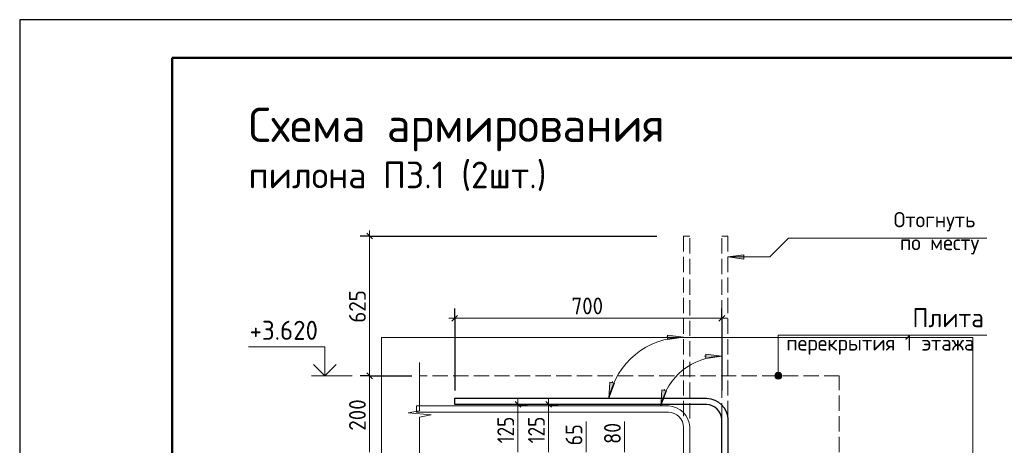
# Model space of a CAD drawing. Header units: millimetres. Extents: x 0 to 42000, y 0 to 29700.
# Tile 8 of 30: x 0 to 12903, y 24120 to 29700. Entities that reach past the tile are written whole.
import ezdxf

# ---------------------------------------------------------------- set-up
doc = ezdxf.new("R2010")
doc.units = ezdxf.units.MM
doc.linetypes.add('______2', pattern=[270, 200, -70])
for name, color, linetype, lineweight in [('S1 ДОП Продольная арматура', 52, 'Continuous', 25), ('S1 Продольная арматура', 52, 'Continuous', 25), ('Standard', 7, 'Continuous', 25), ('ЖБ Перекрытие верхний уровень', 7, 'Continuous', 18), ('Заголовок чертежа', 7, 'Continuous', 25), ('Позиционная метка диаметр_ шаг', 7, 'Continuous', 13), ('Позиционная метка линия выноска', 7, 'Continuous', 13), ('Примечания', 7, 'Continuous', 13)]:
    doc.layers.add(name, color=color, linetype=linetype, lineweight=lineweight)
doc.styles.add('ISOCPEUR', font='txt')

msp = doc.modelspace()

# ---------------------------------------------------------------- hatches: boundary and pattern name
at = {"layer": 'Позиционная метка линия выноска', "linetype": 'Continuous', "lineweight": 13, "transparency": 33554687}
for points in [[(9897, 25032), (9987, 25032), (9981, 25054)], [(9897, 25032), (9981, 25054), (9903, 25054)], [(9903, 25054), (9981, 25054), (9965, 25070)], [(9903, 25054), (9965, 25070), (9920, 25070)], [(9920, 25070), (9965, 25070), (9942, 25077)], [(9903, 25009), (9987, 25032), (9897, 25032)], [(9903, 25009), (9981, 25009), (9987, 25032)], [(9920, 24993), (9981, 25009), (9903, 25009)], [(9920, 24993), (9965, 24993), (9981, 25009)], [(9965, 24993), (9920, 24993), (9942, 24987)]]:
    msp.add_hatch(color=7, dxfattribs=at).paths.add_polyline_path(points)
at = {"layer": 'Примечания', "linetype": 'Continuous', "lineweight": 13, "transparency": 33554687}
for points in [[(9491, 26619), (9281, 26589), (9491, 26559)], [(7735, 24949), (7722, 24737), (7793, 24936)], [(8416, 24849), (8403, 24637), (8475, 24836)]]:
    msp.add_hatch(color=7, dxfattribs=at).paths.add_polyline_path(points)
for points in [[(8491, 25566), (8701, 25536), (8491, 25506)], [(8991, 25317), (9201, 25287), (8991, 25257)]]:
    msp.add_hatch(color=7, dxfattribs=at).paths.add_polyline_path(points, flags=16)

# ---------------------------------------------------------------- linework, layer by layer
at = {"layer": 'S1 ДОП Продольная арматура', "color": 28, "linetype": 'Continuous', "lineweight": 25, "true_color": 0x50140a, "transparency": 33554687}
msp.add_lwpolyline([(9201, 16157), (9201, 24457), (9196, 24494), (9184, 24532), (9164, 24567), (9140, 24596), (9112, 24619), (9077, 24639), (9039, 24652), (9001, 24657), (5701, 24657), (5701, 24737), (9007, 24737), (9057, 24730), (9109, 24713), (9157, 24686), (9197, 24653), (9230, 24613), (9257, 24565), (9274, 24513), (9281, 24462), (9281, 16157), (9201, 16157)], dxfattribs=at)
msp.add_lwpolyline([(9201, 16157), (9201, 24457), (9196, 24494), (9184, 24532), (9164, 24567), (9140, 24596), (9112, 24619), (9077, 24639), (9039, 24652), (9001, 24657), (5701, 24657), (5701, 24737), (9007, 24737), (9057, 24730), (9109, 24713), (9157, 24686), (9197, 24653), (9230, 24613), (9257, 24565), (9274, 24513), (9281, 24462), (9281, 16157), (9201, 16157)], dxfattribs=at)
msp.add_lwpolyline([(9201, 16157), (9201, 24457), (9196, 24494), (9184, 24532), (9164, 24567), (9140, 24596), (9112, 24619), (9077, 24639), (9039, 24652), (9001, 24657), (5701, 24657), (5701, 24737), (9007, 24737), (9057, 24730), (9109, 24713), (9157, 24686), (9197, 24653), (9230, 24613), (9257, 24565), (9274, 24513), (9281, 24462), (9281, 16157), (9201, 16157)], dxfattribs=at)
msp.add_lwpolyline([(9201, 16157), (9201, 24457), (9196, 24494), (9184, 24532), (9164, 24567), (9140, 24596), (9112, 24619), (9077, 24639), (9039, 24652), (9001, 24657), (5701, 24657), (5701, 24737), (9007, 24737), (9057, 24730), (9109, 24713), (9157, 24686), (9197, 24653), (9230, 24613), (9257, 24565), (9274, 24513), (9281, 24462), (9281, 16157), (9201, 16157)], dxfattribs=at)
msp.add_lwpolyline([(9201, 16157), (9201, 24457), (9196, 24494), (9184, 24532), (9164, 24567), (9140, 24596), (9112, 24619), (9077, 24639), (9039, 24652), (9001, 24657), (5701, 24657), (5701, 24737), (9007, 24737), (9057, 24730), (9109, 24713), (9157, 24686), (9197, 24653), (9230, 24613), (9257, 24565), (9274, 24513), (9281, 24462), (9281, 16157), (9201, 16157)], dxfattribs=at)
msp.add_lwpolyline([(9201, 16157), (9201, 24457), (9196, 24494), (9184, 24532), (9164, 24567), (9140, 24596), (9112, 24619), (9077, 24639), (9039, 24652), (9001, 24657), (5701, 24657), (5701, 24737), (9007, 24737), (9057, 24730), (9109, 24713), (9157, 24686), (9197, 24653), (9230, 24613), (9257, 24565), (9274, 24513), (9281, 24462), (9281, 16157), (9201, 16157)], dxfattribs=at)
msp.add_lwpolyline([(9201, 16157), (9201, 24457), (9196, 24494), (9184, 24532), (9164, 24567), (9140, 24596), (9112, 24619), (9077, 24639), (9039, 24652), (9001, 24657), (5701, 24657), (5701, 24737), (9007, 24737), (9057, 24730), (9109, 24713), (9157, 24686), (9197, 24653), (9230, 24613), (9257, 24565), (9274, 24513), (9281, 24462), (9281, 16157), (9201, 16157)], dxfattribs=at)
msp.add_lwpolyline([(9201, 16157), (9201, 24457), (9196, 24494), (9184, 24532), (9164, 24567), (9140, 24596), (9112, 24619), (9077, 24639), (9039, 24652), (9001, 24657), (5701, 24657), (5701, 24737), (9007, 24737), (9057, 24730), (9109, 24713), (9157, 24686), (9197, 24653), (9230, 24613), (9257, 24565), (9274, 24513), (9281, 24462), (9281, 16157), (9201, 16157)], dxfattribs=at)
msp.add_lwpolyline([(9201, 16157), (9201, 24457), (9196, 24494), (9184, 24532), (9164, 24567), (9140, 24596), (9112, 24619), (9077, 24639), (9039, 24652), (9001, 24657), (5701, 24657), (5701, 24737), (9007, 24737), (9057, 24730), (9109, 24713), (9157, 24686), (9197, 24653), (9230, 24613), (9257, 24565), (9274, 24513), (9281, 24462), (9281, 16157), (9201, 16157)], dxfattribs=at)
msp.add_lwpolyline([(9201, 16157), (9201, 24457), (9196, 24494), (9184, 24532), (9164, 24567), (9140, 24596), (9112, 24619), (9077, 24639), (9039, 24652), (9001, 24657), (5701, 24657), (5701, 24737), (9007, 24737), (9057, 24730), (9109, 24713), (9157, 24686), (9197, 24653), (9230, 24613), (9257, 24565), (9274, 24513), (9281, 24462), (9281, 16157), (9201, 16157)], dxfattribs=at)
msp.add_lwpolyline([(9201, 16157), (9201, 24457), (9196, 24494), (9184, 24532), (9164, 24567), (9140, 24596), (9112, 24619), (9077, 24639), (9039, 24652), (9001, 24657), (5701, 24657), (5701, 24737), (9007, 24737), (9057, 24730), (9109, 24713), (9157, 24686), (9197, 24653), (9230, 24613), (9257, 24565), (9274, 24513), (9281, 24462), (9281, 16157), (9201, 16157)], dxfattribs=at)
msp.add_lwpolyline([(9201, 16157), (9201, 24457), (9196, 24494), (9184, 24532), (9164, 24567), (9140, 24596), (9112, 24619), (9077, 24639), (9039, 24652), (9001, 24657), (5701, 24657), (5701, 24737), (9007, 24737), (9057, 24730), (9109, 24713), (9157, 24686), (9197, 24653), (9230, 24613), (9257, 24565), (9274, 24513), (9281, 24462), (9281, 16157), (9201, 16157)], dxfattribs=at)
at = {"layer": 'S1 Продольная арматура', "color": 7, "linetype": 'Continuous', "lineweight": 18, "transparency": 33554687}
for points in [[(9201, 6132), (9201, 24457), (9196, 24494), (9184, 24532), (9164, 24567), (9140, 24596), (9112, 24619), (9077, 24639), (9039, 24652), (9001, 24657), (5701, 24657), (5701, 24737), (9007, 24737), (9057, 24730), (9109, 24713), (9157, 24686), (9197, 24653), (9230, 24613), (9257, 24565), (9274, 24513), (9281, 24462), (9281, 6132), (9201, 6132)], [(9201, 6132), (9201, 24457), (9196, 24494), (9184, 24532), (9164, 24567), (9140, 24596), (9112, 24619), (9077, 24639), (9039, 24652), (9001, 24657), (5701, 24657), (5701, 24737), (9007, 24737), (9057, 24730), (9109, 24713), (9157, 24686), (9197, 24653), (9230, 24613), (9257, 24565), (9274, 24513), (9281, 24462), (9281, 6132), (9201, 6132)], [(9201, 6132), (9201, 24457), (9196, 24494), (9184, 24532), (9164, 24567), (9140, 24596), (9112, 24619), (9077, 24639), (9039, 24652), (9001, 24657), (5701, 24657), (5701, 24737), (9007, 24737), (9057, 24730), (9109, 24713), (9157, 24686), (9197, 24653), (9230, 24613), (9257, 24565), (9274, 24513), (9281, 24462), (9281, 6132), (9201, 6132)], [(9201, 6132), (9201, 24457), (9196, 24494), (9184, 24532), (9164, 24567), (9140, 24596), (9112, 24619), (9077, 24639), (9039, 24652), (9001, 24657), (5701, 24657), (5701, 24737), (9007, 24737), (9057, 24730), (9109, 24713), (9157, 24686), (9197, 24653), (9230, 24613), (9257, 24565), (9274, 24513), (9281, 24462), (9281, 6132), (9201, 6132)], [(9201, 6132), (9201, 24457), (9196, 24494), (9184, 24532), (9164, 24567), (9140, 24596), (9112, 24619), (9077, 24639), (9039, 24652), (9001, 24657), (5701, 24657), (5701, 24737), (9007, 24737), (9057, 24730), (9109, 24713), (9157, 24686), (9197, 24653), (9230, 24613), (9257, 24565), (9274, 24513), (9281, 24462), (9281, 6132), (9201, 6132)], [(9201, 6132), (9201, 24457), (9196, 24494), (9184, 24532), (9164, 24567), (9140, 24596), (9112, 24619), (9077, 24639), (9039, 24652), (9001, 24657), (5701, 24657), (5701, 24737), (9007, 24737), (9057, 24730), (9109, 24713), (9157, 24686), (9197, 24653), (9230, 24613), (9257, 24565), (9274, 24513), (9281, 24462), (9281, 6132), (9201, 6132)], [(9201, 6132), (9201, 24457), (9196, 24494), (9184, 24532), (9164, 24567), (9140, 24596), (9112, 24619), (9077, 24639), (9039, 24652), (9001, 24657), (5701, 24657), (5701, 24737), (9007, 24737), (9057, 24730), (9109, 24713), (9157, 24686), (9197, 24653), (9230, 24613), (9257, 24565), (9274, 24513), (9281, 24462), (9281, 6132), (9201, 6132)], [(9201, 6132), (9201, 24457), (9196, 24494), (9184, 24532), (9164, 24567), (9140, 24596), (9112, 24619), (9077, 24639), (9039, 24652), (9001, 24657), (5701, 24657), (5701, 24737), (9007, 24737), (9057, 24730), (9109, 24713), (9157, 24686), (9197, 24653), (9230, 24613), (9257, 24565), (9274, 24513), (9281, 24462), (9281, 6132), (9201, 6132)], [(8701, 6132), (8701, 24357), (8696, 24394), (8684, 24432), (8664, 24467), (8640, 24496), (8612, 24519), (8577, 24539), (8539, 24552), (8501, 24557), (5201, 24557), (5201, 24637), (8507, 24637), (8557, 24630), (8609, 24613), (8657, 24586), (8697, 24553), (8730, 24513), (8757, 24465), (8774, 24413), (8781, 24362), (8781, 6132), (8701, 6132)], [(8701, 6132), (8701, 24357), (8696, 24394), (8684, 24432), (8664, 24467), (8640, 24496), (8612, 24519), (8577, 24539), (8539, 24552), (8501, 24557), (5201, 24557), (5201, 24637), (8507, 24637), (8557, 24630), (8609, 24613), (8657, 24586), (8697, 24553), (8730, 24513), (8757, 24465), (8774, 24413), (8781, 24362), (8781, 6132), (8701, 6132)], [(8701, 6132), (8701, 24357), (8696, 24394), (8684, 24432), (8664, 24467), (8640, 24496), (8612, 24519), (8577, 24539), (8539, 24552), (8501, 24557), (5201, 24557), (5201, 24637), (8507, 24637), (8557, 24630), (8609, 24613), (8657, 24586), (8697, 24553), (8730, 24513), (8757, 24465), (8774, 24413), (8781, 24362), (8781, 6132), (8701, 6132)], [(8701, 6132), (8701, 24357), (8696, 24394), (8684, 24432), (8664, 24467), (8640, 24496), (8612, 24519), (8577, 24539), (8539, 24552), (8501, 24557), (5201, 24557), (5201, 24637), (8507, 24637), (8557, 24630), (8609, 24613), (8657, 24586), (8697, 24553), (8730, 24513), (8757, 24465), (8774, 24413), (8781, 24362), (8781, 6132), (8701, 6132)], [(8701, 6132), (8701, 24357), (8696, 24394), (8684, 24432), (8664, 24467), (8640, 24496), (8612, 24519), (8577, 24539), (8539, 24552), (8501, 24557), (5201, 24557), (5201, 24637), (8507, 24637), (8557, 24630), (8609, 24613), (8657, 24586), (8697, 24553), (8730, 24513), (8757, 24465), (8774, 24413), (8781, 24362), (8781, 6132), (8701, 6132)], [(8701, 6132), (8701, 24357), (8696, 24394), (8684, 24432), (8664, 24467), (8640, 24496), (8612, 24519), (8577, 24539), (8539, 24552), (8501, 24557), (5201, 24557), (5201, 24637), (8507, 24637), (8557, 24630), (8609, 24613), (8657, 24586), (8697, 24553), (8730, 24513), (8757, 24465), (8774, 24413), (8781, 24362), (8781, 6132), (8701, 6132)], [(8701, 6132), (8701, 24357), (8696, 24394), (8684, 24432), (8664, 24467), (8640, 24496), (8612, 24519), (8577, 24539), (8539, 24552), (8501, 24557), (5201, 24557), (5201, 24637), (8507, 24637), (8557, 24630), (8609, 24613), (8657, 24586), (8697, 24553), (8730, 24513), (8757, 24465), (8774, 24413), (8781, 24362), (8781, 6132), (8701, 6132)], [(8701, 6132), (8701, 24357), (8696, 24394), (8684, 24432), (8664, 24467), (8640, 24496), (8612, 24519), (8577, 24539), (8539, 24552), (8501, 24557), (5201, 24557), (5201, 24637), (8507, 24637), (8557, 24630), (8609, 24613), (8657, 24586), (8697, 24553), (8730, 24513), (8757, 24465), (8774, 24413), (8781, 24362), (8781, 6132), (8701, 6132)]]:
    msp.add_lwpolyline(points, dxfattribs=at)
at = {"layer": 'Standard', "color": 7, "linetype": 'Continuous', "lineweight": 25, "transparency": 33554687}
for p, q in [((2000, 29200), (2000, 1058)), ((4549, 26900), (4624, 26825)), ((5664, 25749), (5739, 25824)), ((9164, 25749), (9239, 25824)), ((4549, 25069), (4624, 24994)), ((6567, 24619), (6492, 24694)), ((6970, 24619), (6895, 24694))]:
    msp.add_line(p, q, dxfattribs=at)
at = {"layer": 'Standard', "color": 7, "linetype": 'Continuous', "lineweight": -3, "transparency": 33554687}
for p, q in [((4586, 26862), (4461, 26862)), ((4586, 26862), (4711, 26862)), ((4586, 26862), (8351, 26862)), ((5701, 25787), (5701, 25912)), ((9201, 25787), (9201, 25912)), ((5701, 25787), (5701, 25662)), ((5701, 25787), (5701, 24837)), ((9201, 25787), (9201, 25662)), ((9201, 25787), (9201, 24837)), ((4586, 25032), (4461, 25032)), ((4586, 25032), (4711, 25032)), ((4586, 25032), (5141, 25032)), ((6529, 24657), (5801, 24657)), ((6529, 24657), (6404, 24657)), ((6529, 24657), (6654, 24657)), ((6932, 24657), (6807, 24657)), ((6932, 24657), (7057, 24657)), ((6932, 24657), (6932, 24657))]:
    msp.add_line(p, q, dxfattribs=at)
at = {"layer": 'Standard', "color": 7, "linetype": 'Continuous', "lineweight": 13, "transparency": 33554687}
for p, q in [((4586, 26862), (4586, 26937)), ((5701, 25787), (5626, 25787)), ((5701, 25787), (9201, 25787)), ((9201, 25787), (9276, 25787)), ((4356, 25032), (3826, 25032)), ((4586, 25032), (4586, 24032)), ((6529, 24657), (6529, 24732)), ((6529, 24032), (6529, 24657)), ((6932, 24657), (6932, 24732)), ((6932, 24032), (6932, 24657))]:
    msp.add_line(p, q, dxfattribs=at)
at = {"layer": 'Standard', "color": 7, "linetype": 'Continuous', "lineweight": 25, "transparency": 33554687}
msp.add_lwpolyline([(0, 0), (42000, 0), (42000, 29700), (0, 29700), (0, 0)], close=True, dxfattribs=at)
at = {"layer": 'Standard', "color": 7, "linetype": 'Continuous', "lineweight": 50, "transparency": 33554687}
msp.add_lwpolyline([(2000, 29200), (41500, 29200), (41500, 500), (2000, 500), (2000, 29200)], close=True, dxfattribs=at)
at = {"layer": 'Standard', "color": 7, "linetype": 'Continuous', "lineweight": 13, "transparency": 33554687}
for points in [[(23000, 29200), (2000, 29200), (2000, 500), (23000, 500), (23000, 29200)], [(4586, 26862), (4586, 25625), (4586, 25625), (4586, 25032)], [(4000, 25032), (4000, 25412), (3000, 25412)]]:
    msp.add_lwpolyline(points, dxfattribs=at)
at = {"layer": 'Standard', "color": 254, "linetype": 'Continuous', "lineweight": 18, "true_color": 0xc4c4ff, "transparency": 33554687}
msp.add_lwpolyline([(4741, 3632), (12491, 3632), (12491, 25532), (4741, 25532), (4741, 3632)], dxfattribs=at)
at = {"layer": 'Standard', "color": 7, "linetype": 'Continuous', "lineweight": 35, "transparency": 33554687}
msp.add_lwpolyline([(4148, 25180), (4000, 25032), (3852, 25180)], dxfattribs=at)
at = {"layer": 'ЖБ Перекрытие верхний уровень', "color": 7, "linetype": '______2', "lineweight": 18, "transparency": 33554687}
for p, q in [((10741, 25032), (5241, 25032)), ((10741, 24032), (10741, 25032))]:
    msp.add_line(p, q, dxfattribs=at)
at = {"layer": 'Позиционная метка линия выноска', "color": 7, "linetype": 'Continuous', "lineweight": 13, "transparency": 33554687}
for p, q in [((9942, 25077), (9942, 25077)), ((9897, 25032), (9897, 25032)), ((9942, 24987), (9942, 24987)), ((9987, 25032), (9987, 25032))]:
    msp.add_line(p, q, dxfattribs=at)
msp.add_lwpolyline([(9942, 25032), (9942, 25563), (12674, 25563)], dxfattribs=at)
msp.add_circle((9942, 25032), 45, dxfattribs=at)
at = {"layer": 'Примечания', "color": 7, "linetype": '______2', "lineweight": 13, "transparency": 33554687}
for p, q in [((8781, 26862), (8701, 26862)), ((8701, 26862), (8701, 24462)), ((8781, 24474), (8781, 26862)), ((9201, 24474), (9201, 26862)), ((9201, 26862), (9281, 26862)), ((9281, 26862), (9281, 24462))]:
    msp.add_line(p, q, dxfattribs=at)
at = {"layer": 'Примечания', "color": 7, "linetype": 'Continuous', "lineweight": 13, "transparency": 33554687}
for p, q in [((9491, 26619), (9281, 26589)), ((9281, 26589), (9281, 26589)), ((9281, 26589), (9281, 26589)), ((9281, 26589), (9281, 26589)), ((9281, 26589), (9491, 26559)), ((9491, 26559), (9491, 26619)), ((9491, 26589), (9506, 26589)), ((8491, 25506), (8491, 25566)), ((8491, 25566), (8701, 25536)), ((8491, 25536), (8476, 25536)), ((8701, 25536), (8491, 25506)), ((8701, 25536), (8701, 25536)), ((8701, 25536), (8701, 25536)), ((8701, 25536), (8701, 25536)), ((8991, 25257), (8991, 25317)), ((8991, 25317), (9201, 25287)), ((5241, 25207), (5241, 24572)), ((8991, 25287), (8976, 25287)), ((9201, 25287), (8991, 25257)), ((9201, 25287), (9201, 25287)), ((9201, 25287), (9201, 25287)), ((9201, 25287), (9201, 25287)), ((7735, 24949), (7722, 24737)), ((7722, 24737), (7793, 24936)), ((7793, 24936), (7735, 24949)), ((7764, 24942), (7767, 24957)), ((8416, 24849), (8403, 24637)), ((8403, 24637), (8475, 24836)), ((8475, 24836), (8416, 24849)), ((8446, 24842), (8449, 24857)), ((7722, 24737), (7722, 24737)), ((7722, 24737), (7722, 24737)), ((7722, 24737), (7722, 24737)), ((5241, 24572), (5091, 24545)), ((5091, 24545), (5391, 24518)), ((5391, 24518), (5241, 24491)), ((8403, 24637), (8403, 24637)), ((8403, 24637), (8403, 24637)), ((8403, 24637), (8403, 24637)), ((5241, 24491), (5241, 23857)), ((7424, 24032), (7424, 24432)), ((7928, 24032), (7928, 24432))]:
    msp.add_line(p, q, dxfattribs=at)
msp.add_lwpolyline([(12674, 26834), (10076, 26834), (9831, 26589), (9281, 26589)], dxfattribs=at)
for centre, radius in [((8701, 24536), 1000), ((9201, 24473), 814)]:
    msp.add_arc(centre, radius, 90, 168.397, dxfattribs=at)

# ---------------------------------------------------------------- texts
at = {"layer": 'Standard', "color": 7, "linetype": 'Continuous', "lineweight": 25, "transparency": 33554687, "char_height": 220, "attachment_point": 7, "rotation": 90, "style": 'ISOCPEUR'}
for s, insert, width in [('\\W0.91;625', (4536, 25727), 561.99), ('\\W0.91;200', (4536, 24312), 561.98), ('\\W0.83;125', (6479, 24146), 508.57), ('\\W0.83;125', (6882, 24146), 508.57), ('\\W0.87;65', (7374, 24119), 403.92), ('\\W0.87;80', (7878, 24139), 403.92)]:
    msp.add_mtext(s, dxfattribs=dict(at, insert=insert, width=width))
at = {"layer": 'Standard', "color": 7, "linetype": 'Continuous', "lineweight": 25, "transparency": 33554687, "attachment_point": 7, "style": 'ISOCPEUR'}
for s, insert, char_height, width in [('\\W0.91;700', (7231, 25837), 220, 561.98), ('\\W0.95;+3.620', (3013, 25503), 250, 1067.86)]:
    msp.add_mtext(s, dxfattribs=dict(at, insert=insert, char_height=char_height, width=width))
at = {"layer": 'Заголовок чертежа', "color": 7, "linetype": 'Continuous', "lineweight": 50, "transparency": 33554687, "attachment_point": 7, "style": 'ISOCPEUR'}
for s, insert, char_height, width in [('\\W0.98;Схема армирования', (3000, 27975), 450, 5752.75), ('\\W0.97;пилона П3.1 (2шт.)', (3000, 27455), 350, 4156.97)]:
    msp.add_mtext(s, dxfattribs=dict(at, insert=insert, char_height=char_height, width=width))
at = {"layer": 'Позиционная метка диаметр_ шаг', "color": 7, "linetype": 'Continuous', "lineweight": 18, "transparency": 33554687, "char_height": 200, "attachment_point": 7, "style": 'ISOCPEUR'}
for s, insert, width in [('\\W0.97;Отогнуть', (11454, 26924), 1316.06), ('\\W0.97;по месту', (11534, 26624), 1236.08)]:
    msp.add_mtext(s, dxfattribs=dict(at, insert=insert, width=width))
at = {"layer": 'Позиционная метка диаметр_ шаг', "color": 7, "linetype": 'Continuous', "lineweight": 25, "transparency": 33554687, "attachment_point": 7, "style": 'ISOCPEUR'}
for s, insert, char_height, width in [('\\W0.95;Плита', (11699, 25668), 250, 1093.33), ('\\W0.97;перекрытия 1 этажа', (10045, 25308), 200, 2715.73)]:
    msp.add_mtext(s, dxfattribs=dict(at, insert=insert, char_height=char_height, width=width))

doc.saveas('drawing.dxf')
